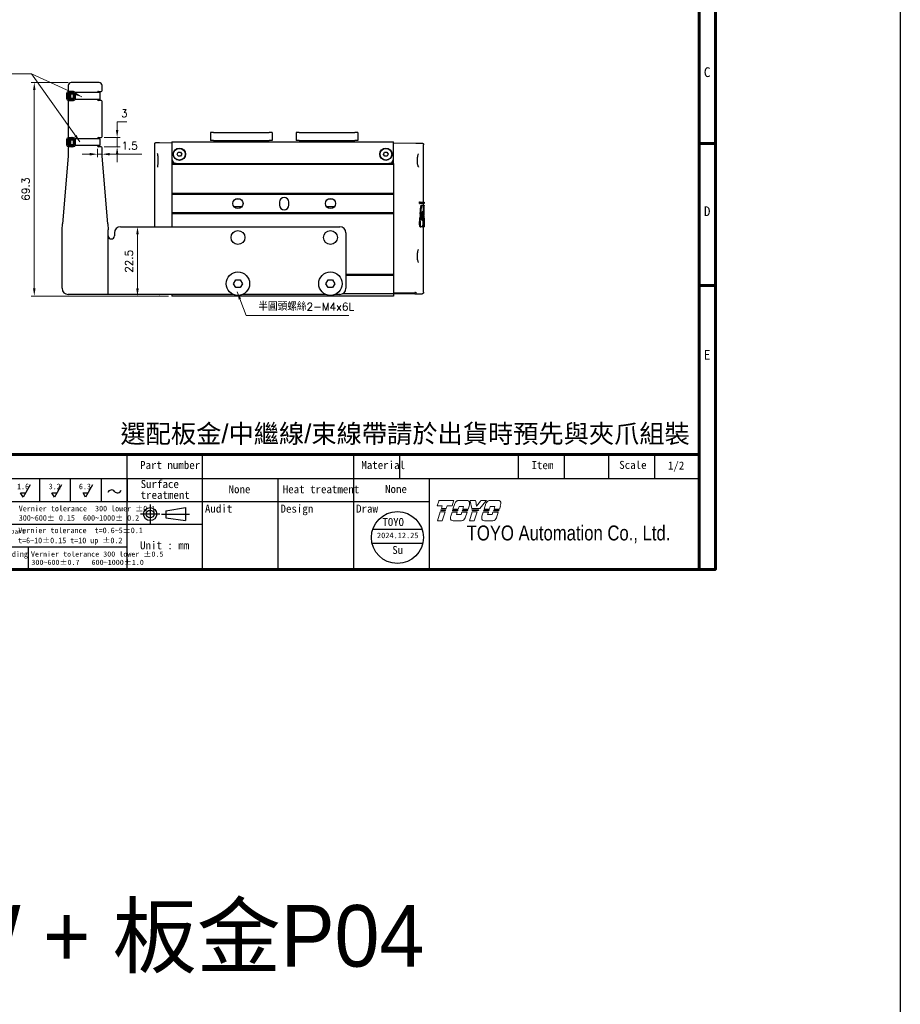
# Model space of a CAD drawing. Header units: inches. Extents: x 0 to 5655, y -2263 to 1330.
# Tile 206 of 231: x 5369 to 5655, y -870 to -550. Entities that reach past the tile are written whole.
import ezdxf
from ezdxf.enums import TextEntityAlignment as Align

# ---------------------------------------------------------------- set-up
doc = ezdxf.new("R2010")
doc.units = ezdxf.units.IN
doc.header["$MEASUREMENT"] = 0
doc.linetypes.add('SLD-實線', pattern=[0])
for name, color, linetype, lineweight in [('AM_0', 7, 'Continuous', 30), ('AM_5', 3, 'Continuous', 15), ('可見 (ISO)', 7, 'Continuous', 25)]:
    doc.layers.add(name, color=color, linetype=linetype, lineweight=lineweight)
doc.layers.add('BORDER', color=7, linetype='Continuous')
doc.layers.add('圖框', color=7, linetype='SLD-實線')
doc.styles.add('SEACAD_arial_ttf', font='arial.ttf', dxfattribs={"height": 0.2})
doc.styles.get("Standard").update_dxf_attribs({"font": 'arial.ttf'})
doc.styles.add('尺寸標註', font='romans.shx', dxfattribs={"bigfont": 'CHINESET.SHX'})
doc.styles.add('標題欄', font='txt')
doc.dimstyles.new('CNS1', dxfattribs={"dimtxt": 2.5, "dimasz": 2.5, "dimexe": 1, "dimexo": 1, "dimgap": 1.5, "dimtad": 1, "dimtoh": 1, "dimdec": 1, "dimdsep": 46, "dimtxsty": '尺寸標註', "dimcen": 0, "dimclrd": 2, "dimclre": 2, "dimclrt": 1, "dimadec": 0, "dimazin": 2, "dimtp": 0.1, "dimtm": 0.1, "dimtfac": 0.71, "dimtdec": 1, "dimtmove": 0, "dimatfit": 0, "dimfxl": 0, "dimlwd": 13, "dimlwe": 13, "dimarcsym": 0})
doc.dimstyles.new('CNS1$0', dxfattribs={"dimtxt": 2.5, "dimasz": 2.5, "dimexe": 1, "dimexo": 1, "dimgap": 1.5, "dimtad": 1, "dimtoh": 1, "dimdec": 1, "dimdsep": 46, "dimtxsty": '尺寸標註', "dimcen": 0, "dimclrd": 2, "dimclre": 2, "dimclrt": 1, "dimadec": 0, "dimazin": 2, "dimtp": 0.1, "dimtm": 0.1, "dimtfac": 0.71, "dimtdec": 1, "dimtmove": 0, "dimatfit": 0, "dimfxl": 0, "dimlwd": 13, "dimlwe": 13, "dimarcsym": 0})

# ---------------------------------------------------------------- blocks, each defined once
blk = doc.blocks.new('A4-英文圖框-橫式')
at = {"layer": 'BORDER', "color": 123, "linetype": 'Continuous', "lineweight": 60, "ltscale": 25.4}
for p, q in [((2549.79, 183.5), (2549.79, -95.06)), ((2549.79, 43.16), (2555.09, 43.16)), ((2549.79, -2.91), (2555.09, -2.91)), ((2151.7, -57.78), (2549.79, -57.78))]:
    blk.add_line(p, q, dxfattribs=at)
at = {"layer": 'BORDER', "color": 60, "linetype": 'Continuous', "ltscale": 25.4}
for p, q in [((2364.21, -57.78), (2364.21, -95.06)), ((2388.73, -65.63), (2388.73, -57.78)), ((2437.78, -65.63), (2437.78, -57.78)), ((2452.78, -65.63), (2452.78, -57.78)), ((2491.17, -65.63), (2491.17, -57.78)), ((2506.17, -65.63), (2506.17, -57.78)), ((2520.48, -65.63), (2520.48, -57.78)), ((2535.48, -65.63), (2535.48, -57.78)), ((2151.7, -65.63), (2549.79, -65.63)), ((2335.82, -65.63), (2335.82, -72.99)), ((2345.82, -65.63), (2345.82, -72.99)), ((2355.82, -65.63), (2355.82, -72.99)), ((2364.21, -65.63), (2364.21, -95.06)), ((2364.22, -65.63), (2364.22, -72.99)), ((2364.22, -65.63), (2364.22, -72.99)), ((2388.73, -95.06), (2388.73, -65.63)), ((2413.26, -95.06), (2413.26, -65.63)), ((2437.78, -95.06), (2437.78, -65.63)), ((2462.31, -95.06), (2462.31, -65.63)), ((2151.7, -72.99), (2364.21, -72.99)), ((2364.21, -72.99), (2462.31, -72.99)), ((2151.7, -80.35), (2364.21, -80.35)), ((2364.21, -80.35), (2388.73, -80.35)), ((2151.7, -87.7), (2364.21, -87.7)), ((2332.11, -87.7), (2332.11, -95.06)), ((2364.21, -95.06), (2549.79, -95.06))]:
    blk.add_line(p, q, dxfattribs=at)
at = {"layer": 'BORDER', "color": 2, "linetype": 'Continuous', "ltscale": 25.4}
for p, q in [((2330.53, -71.65), (2329.7, -70.22)), ((2329.7, -70.22), (2331.35, -70.22)), ((2332.82, -67.68), (2330.53, -71.65)), ((2340.66, -71.65), (2339.84, -70.22)), ((2339.84, -70.22), (2341.48, -70.22)), ((2342.95, -67.68), (2340.66, -71.65)), ((2350.78, -71.65), (2349.96, -70.22)), ((2349.96, -70.22), (2351.61, -70.22)), ((2353.07, -67.68), (2350.78, -71.65))]:
    blk.add_line(p, q, dxfattribs=at)
at = {"layer": 'BORDER', "color": 4, "linetype": 'Continuous', "ltscale": 25.4}
for p, q in [((2371.71, -74.01), (2371.71, -80.23)), ((2374.82, -77.12), (2368.6, -77.12)), ((2375.39, -77.12), (2384.51, -77.12))]:
    blk.add_line(p, q, dxfattribs=at)
at = {"layer": 'BORDER', "color": 7, "linetype": 'Continuous', "ltscale": 25.4}
for p, q in [((2376.83, -76.06), (2383.16, -74.99)), ((2376.83, -76.06), (2376.83, -78.37)), ((2383.16, -74.99), (2383.16, -79.24)), ((2376.83, -78.37), (2383.16, -79.24))]:
    blk.add_line(p, q, dxfattribs=at)
at = {"layer": 'BORDER', "color": 123, "linetype": 'Continuous', "lineweight": 60, "ltscale": 25.4}
blk.add_lwpolyline([(2151.7, 188.79), (2555.09, 188.79), (2555.09, -95.06), (2151.7, -95.06)], close=True, dxfattribs=at)
at = {"layer": 'BORDER', "color": 7, "linetype": 'Continuous', "ltscale": 25.4}
for radius in [2.13, 1.26]:
    blk.add_circle((2371.71, -77.12), radius, dxfattribs=at)
at = {"layer": 'BORDER', "color": 2, "linetype": 'Continuous', "ltscale": 25.4}
for centre, start, end in [((2359.2, -70.55), 39.8056, 162.5792), ((2361.14, -68.94), 219.8056, 342.5792)]:
    blk.add_arc(centre, 1.26, start, end, dxfattribs=at)
at = {"layer": '可見 (ISO)', "lineweight": 5}
for p, q in [((2464.86, -74.45), (2465.34, -72.94)), ((2465.42, -72.7), (2465.34, -72.94)), ((2465.42, -72.7), (2470.26, -72.7)), ((2470.18, -72.94), (2469.69, -74.45)), ((2470.18, -72.94), (2470.26, -72.7)), ((2471.8, -72.7), (2474.55, -72.7)), ((2475.55, -72.7), (2475.59, -72.94)), ((2475.55, -72.7), (2477.31, -72.7)), ((2476.04, -75.35), (2475.59, -72.94)), ((2477.34, -72.94), (2477.31, -72.7)), ((2477.34, -72.94), (2477.59, -74.57)), ((2477.59, -74.57), (2478.86, -72.94)), ((2480.66, -72.94), (2478.67, -75.35)), ((2479.05, -72.7), (2478.86, -72.94)), ((2479.05, -72.7), (2480.86, -72.7)), ((2480.66, -72.94), (2480.86, -72.7)), ((2481.92, -72.7), (2484.68, -72.7)), ((2466.49, -74.45), (2464.86, -74.45)), ((2464.9, -79.28), (2465.84, -76.38)), ((2465.84, -76.38), (2467.4, -76.38)), ((2465.99, -75.96), (2466.06, -75.75)), ((2467.55, -75.96), (2465.99, -75.96)), ((2466.06, -75.75), (2467.62, -75.75)), ((2466.2, -75.35), (2466.49, -74.45)), ((2467.77, -75.35), (2466.2, -75.35)), ((2467.4, -76.38), (2466.47, -79.28)), ((2467.62, -75.75), (2467.55, -75.96)), ((2468.06, -74.45), (2467.77, -75.35)), ((2469.69, -74.45), (2468.06, -74.45)), ((2469.25, -77.77), (2469.66, -76.5)), ((2469.66, -76.5), (2471.36, -76.5)), ((2469.79, -76.08), (2469.86, -75.88)), ((2471.49, -76.08), (2469.79, -76.08)), ((2469.86, -75.88), (2471.56, -75.88)), ((2469.97, -75.48), (2470.53, -73.73)), ((2471.69, -75.48), (2469.97, -75.48)), ((2471.36, -76.5), (2471.09, -77.31)), ((2471.56, -75.88), (2471.49, -76.08)), ((2471.95, -74.66), (2471.69, -75.48)), ((2473.43, -74.66), (2471.95, -74.66)), ((2472.57, -77.31), (2472.83, -76.5)), ((2472.83, -76.5), (2474.53, -76.5)), ((2472.99, -76.08), (2473.06, -75.88)), ((2474.69, -76.08), (2472.99, -76.08)), ((2473.06, -75.88), (2474.76, -75.88)), ((2473.17, -75.48), (2473.43, -74.66)), ((2474.89, -75.48), (2473.17, -75.48)), ((2474.53, -76.5), (2473.94, -78.35)), ((2474.76, -75.88), (2474.69, -76.08)), ((2475.2, -74.5), (2474.89, -75.48)), ((2475.3, -79.28), (2476.23, -76.38)), ((2478.67, -75.35), (2476.04, -75.35)), ((2476.16, -75.96), (2476.12, -75.75)), ((2476.12, -75.75), (2478.35, -75.75)), ((2478.18, -75.96), (2476.16, -75.96)), ((2476.23, -76.38), (2477.8, -76.38)), ((2477.8, -76.38), (2476.87, -79.28)), ((2478.35, -75.75), (2478.18, -75.96)), ((2479.37, -77.77), (2479.78, -76.5)), ((2479.78, -76.5), (2481.48, -76.5)), ((2479.92, -76.08), (2479.98, -75.88)), ((2481.61, -76.08), (2479.92, -76.08)), ((2479.98, -75.88), (2481.68, -75.88)), ((2480.09, -75.48), (2480.65, -73.73)), ((2481.81, -75.48), (2480.09, -75.48)), ((2481.48, -76.5), (2481.22, -77.31)), ((2481.68, -75.88), (2481.61, -76.08)), ((2482.08, -74.66), (2481.81, -75.48)), ((2483.55, -74.66), (2482.08, -74.66)), ((2482.69, -77.31), (2482.95, -76.5)), ((2482.95, -76.5), (2484.65, -76.5)), ((2483.11, -76.08), (2483.18, -75.88)), ((2484.81, -76.08), (2483.11, -76.08)), ((2483.18, -75.88), (2484.88, -75.88)), ((2483.29, -75.48), (2483.55, -74.66)), ((2485.01, -75.48), (2483.29, -75.48)), ((2484.65, -76.5), (2484.06, -78.35)), ((2484.88, -75.88), (2484.81, -76.08)), ((2485.33, -74.5), (2485.01, -75.48)), ((2466.47, -79.28), (2464.9, -79.28)), ((2472.78, -79.33), (2470.03, -79.33)), ((2471.09, -77.31), (2472.57, -77.31)), ((2476.87, -79.28), (2475.3, -79.28)), ((2482.91, -79.33), (2480.15, -79.33)), ((2481.22, -77.31), (2482.69, -77.31))]:
    blk.add_line(p, q, dxfattribs=at)
for centre, radius, start, end in [((2471.99, -74.24), 1.55, 123.3001, 160.8894), ((2474.52, -73.55), 0.85, 349.7215, 45.5037), ((2482.12, -74.24), 1.55, 123.3001, 160.8894), ((2484.64, -73.55), 0.85, 349.7215, 45.5037), ((2469.75, -73.08), 5.64, 345.4024, 353.6243), ((2479.87, -73.08), 5.64, 345.4024, 353.6243), ((2470.02, -78.48), 0.85, 172.7215, 270.3361), ((2474.81, -78.7), 5.64, 170.4732, 176.6243), ((2472.48, -77.8), 1.55, 281.1769, 339.4117), ((2484.93, -78.7), 5.64, 170.4732, 176.6243), ((2480.15, -78.48), 0.85, 172.7215, 270.3361), ((2482.61, -77.8), 1.55, 281.1769, 339.4117)]:
    blk.add_arc(centre, radius, start, end, dxfattribs=at)
for points, knots in [([(2471.14, -72.94), (2471.22, -72.89), (2471.31, -72.84), (2471.53, -72.75), (2471.66, -72.72), (2471.8, -72.7)], [0.7632588, 0.7632588, 0.7632588, 0.7632588, 0.8183582, 0.8183582, 0.8969132, 0.8969132, 0.8969132, 0.8969132]), ([(2475.11, -72.94), (2475.04, -72.87), (2474.94, -72.81), (2474.75, -72.73), (2474.65, -72.71), (2474.55, -72.7)], [0.3846511, 0.3846511, 0.3846511, 0.3846511, 0.4469665, 0.4469665, 0.5029651, 0.5029651, 0.5029651, 0.5029651]), ([(2481.26, -72.94), (2481.34, -72.89), (2481.43, -72.84), (2481.65, -72.75), (2481.79, -72.72), (2481.92, -72.7)], [0.7632591, 0.7632591, 0.7632591, 0.7632591, 0.8183584, 0.8183584, 0.8969135, 0.8969135, 0.8969135, 0.8969135]), ([(2485.23, -72.94), (2485.16, -72.87), (2485.06, -72.81), (2484.87, -72.73), (2484.77, -72.71), (2484.68, -72.7)], [0.3846512, 0.3846512, 0.3846512, 0.3846512, 0.4469719, 0.4469719, 0.5029651, 0.5029651, 0.5029651, 0.5029651])]:
    blk.add_open_spline(points, degree=3, knots=knots, dxfattribs=at)
at = {"color": 3, "style": '標題欄'}
for s, p in [('C', (2551.33, 64.66)), ('D', (2551.33, 19.54)), ('E', (2551.33, -27.06))]:
    blk.add_text(s, height=3.18, dxfattribs=at).set_placement(p)
at = {"color": 60, "style": '標題欄'}
for s, p in [('C', (2551.33, 64.66)), ('D', (2551.33, 19.54)), ('E', (2551.33, -27.06))]:
    blk.add_text(s, height=3.18, dxfattribs=at).set_placement(p)
at = {"layer": 'BORDER', "color": 7, "linetype": 'Continuous', "ltscale": 25.4, "style": 'SEACAD_arial_ttf', "width": 0.8}
blk.add_text('TOYO Automation Co., Ltd.', height=4.8353, dxfattribs=at).set_placement((2474.42, -80.83), align=Align.TOP_LEFT)
at = {"layer": '圖框', "style": '標題欄'}
for s, height, p in [('Part number', 2.6053, (2368.46, -59.91)), (' Material', 2.605, (2438.46, -59.91)), ('Item', 2.605, (2495.44, -59.94)), ('Scale', 2.605, (2523.91, -59.86)), ('Surface', 2.605, (2368.64, -66.07)), ('1.6', 1.824, (2328.53, -67.24)), ('3.2', 1.824, (2338.81, -67.24)), ('6.3', 1.824, (2348.61, -67.24)), ('treatment', 2.605, (2368.64, -69.6)), ('Heat treatment', 2.6053, (2414.74, -67.75)), ('Vernier tolerance  300 lower %%P0.1', 1.8237, (2329.1, -74.41)), ('Audit', 2.605, (2389.49, -74.05)), ('Design', 2.605, (2414.01, -74.05)), ('Draw', 2.605, (2438.54, -74.05)), ('300~600%%P 0.15  600~1000%%P 0.2', 1.8237, (2329.1, -77.45)), ('Stamping part', 1.4514, (2316.36, -81.99)), ('Vernier tolerance  t=0.6~5%%P0.1', 1.8237, (2328.96, -81.48)), ('t=6~10%%P0.15 t=10 up %%P0.2', 1.8237, (2328.87, -84.76)), ('Unit : mm', 2.605, (2368.45, -85.94)), ('Welding', 1.824, (2322.95, -89.17)), ('Vernier tolerance 300 lower %%P0.5  ', 1.6654, (2333.05, -89.26)), ('300~600%%P0.7   600~1000%%P1.0', 1.6654, (2333.19, -91.93))]:
    blk.add_text(s, height=height, dxfattribs=at).set_placement(p, align=Align.TOP_LEFT)
blk = doc.blocks.new('*D747')
at = {"layer": 'AM_5', "color": 2, "lineweight": 13}
for p, q in [((5384.92, -570.44), (5372.92, -570.44)), ((5373.92, -572.94), (5373.92, -637.23)), ((5417.49, -639.73), (5372.92, -639.73))]:
    blk.add_line(p, q, dxfattribs=at)
at = {"layer": 'AM_5', "color": 2}
for points in [[(5373.51, -572.94), (5374.34, -572.94), (5373.92, -570.44)], [(5373.51, -637.23), (5374.34, -637.23), (5373.92, -639.73)]]:
    blk.add_solid(points, dxfattribs=at)
at = {"layer": 'Defpoints', "color": 0}
for p in [(5385.92, -570.44), (5373.92, -639.73), (5418.49, -639.73)]:
    blk.add_point(p, dxfattribs=at)
at = {"layer": 'AM_5', "color": 1, "insert": (5371.17, -605.08), "char_height": 2.5, "attachment_point": 5, "rotation": 90, "style": '尺寸標註'}
blk.add_mtext('69.3', dxfattribs=at)
blk = doc.blocks.new('*D748')
at = {"layer": 'AM_5', "color": 2, "lineweight": 13}
for p, q in [((5411.99, -617.23), (5406.4, -617.23)), ((5407.4, -637.23), (5407.4, -619.73)), ((5417.49, -639.73), (5406.4, -639.73))]:
    blk.add_line(p, q, dxfattribs=at)
at = {"layer": 'AM_5', "color": 2}
for points in [[(5406.98, -619.73), (5407.82, -619.73), (5407.4, -617.23)], [(5406.98, -637.23), (5407.82, -637.23), (5407.4, -639.73)]]:
    blk.add_solid(points, dxfattribs=at)
at = {"layer": 'Defpoints', "color": 0}
for p in [(5407.4, -617.23), (5412.99, -617.23), (5418.49, -639.73)]:
    blk.add_point(p, dxfattribs=at)
at = {"layer": 'AM_5', "color": 1, "insert": (5404.65, -628.48), "char_height": 2.5, "attachment_point": 5, "rotation": 90, "style": '尺寸標註'}
blk.add_mtext('22.5', dxfattribs=at)
blk = doc.blocks.new('*D752')
at = {"layer": 'AM_5', "color": 2, "lineweight": 13}
for p, q in [((5391.92, -593.71), (5389.42, -593.71)), ((5394.42, -592.02), (5394.42, -594.71)), ((5394.42, -593.71), (5395.92, -593.71)), ((5395.92, -593.03), (5395.92, -594.71)), ((5398.42, -593.71), (5408.8, -593.71))]:
    blk.add_line(p, q, dxfattribs=at)
at = {"layer": 'AM_5', "color": 2}
for points in [[(5391.92, -593.3), (5391.92, -594.13), (5394.42, -593.71)], [(5398.42, -593.3), (5398.42, -594.13), (5395.92, -593.71)]]:
    blk.add_solid(points, dxfattribs=at)
at = {"layer": 'Defpoints', "color": 0}
for p in [(5394.42, -591.02), (5395.92, -592.03), (5395.92, -593.71)]:
    blk.add_point(p, dxfattribs=at)
at = {"layer": 'AM_5', "color": 1, "insert": (5404.86, -590.96), "char_height": 2.5, "attachment_point": 5, "style": '尺寸標註'}
blk.add_mtext('1.5', dxfattribs=at)
blk = doc.blocks.new('*D753')
at = {"layer": 'AM_5', "color": 2, "lineweight": 13}
for p, q in [((5400.8, -585.82), (5400.8, -583.21)), ((5400.8, -583.21), (5403.96, -583.21)), ((5396.62, -588.32), (5401.8, -588.32)), ((5400.8, -591.32), (5400.8, -588.32)), ((5396.62, -591.32), (5401.8, -591.32)), ((5400.8, -593.82), (5400.8, -596.32))]:
    blk.add_line(p, q, dxfattribs=at)
at = {"layer": 'AM_5', "color": 2}
for points in [[(5400.38, -585.82), (5401.21, -585.82), (5400.8, -588.32)], [(5400.38, -593.82), (5401.21, -593.82), (5400.8, -591.32)]]:
    blk.add_solid(points, dxfattribs=at)
at = {"layer": 'Defpoints', "color": 0}
for p in [(5395.62, -588.32), (5395.62, -591.32), (5400.8, -591.32)]:
    blk.add_point(p, dxfattribs=at)
at = {"layer": 'AM_5', "color": 1, "insert": (5403.13, -580.46), "char_height": 2.5, "attachment_point": 5, "style": '尺寸標註'}
blk.add_mtext('3', dxfattribs=at)

msp = doc.modelspace()

# ---------------------------------------------------------------- hatches: boundary and pattern name
h = msp.add_hatch()
h.set_pattern_fill('ANSI34', color=256, scale=0.01, angle=45)
h.set_pattern_definition([(90, (3760.23763, 338.48271), (-0.1905, 5e-17), []), (90, (3760.26938, 338.51446), (-0.1905, 5e-17), []), (90, (3760.30113, 338.54621), (-0.1905, 5e-17), []), (90, (3760.33288, 338.57796), (-0.1905, 5e-17), [])])
h.paths.add_polyline_path([(5385.706, -574.322), (5385.035, -574.222), (5385.035, -575.434), (5385.706, -575.334)])
h = msp.add_hatch()
h.set_pattern_fill('ANSI34', color=256, scale=0.01, angle=45)
h.set_pattern_definition([(90, (3760.23763, 323.48271), (-0.1905, 5e-17), []), (90, (3760.26938, 323.51446), (-0.1905, 5e-17), []), (90, (3760.30113, 323.54621), (-0.1905, 5e-17), []), (90, (3760.33288, 323.57796), (-0.1905, 5e-17), [])])
h.paths.add_polyline_path([(5385.706, -589.322), (5385.035, -589.222), (5385.035, -590.434), (5385.706, -590.334)])

# ---------------------------------------------------------------- linework, layer by layer
for p, q in [((5384.406, -573.992), (5384.406, -575.663)), ((5384.406, -573.992), (5384.806, -574.092)), ((5386.677, -573.392), (5385.006, -573.392)), ((5385.006, -573.392), (5385.106, -573.792)), ((5385.035, -574.222), (5385.706, -574.322)), ((5385.706, -574.092), (5385.706, -573.992)), ((5385.706, -574.092), (5386.677, -574.092)), ((5386.677, -573.392), (5386.577, -573.792)), ((5387.277, -573.992), (5386.877, -574.092)), ((5387.277, -575.663), (5387.277, -573.992)), ((5395.143, -573.722), (5395.143, -575.926)), ((5384.406, -575.663), (5384.806, -575.563)), ((5385.006, -576.263), (5385.106, -575.863)), ((5385.006, -576.263), (5386.677, -576.263)), ((5385.035, -575.434), (5385.706, -575.334)), ((5385.706, -575.663), (5385.106, -575.663)), ((5385.706, -575.663), (5385.706, -575.563)), ((5385.706, -575.563), (5386.677, -575.563)), ((5386.677, -576.263), (5386.577, -575.863)), ((5387.277, -575.663), (5386.877, -575.563)), ((5395.143, -575.926), (5387.216, -575.926)), ((5384.406, -588.992), (5384.406, -590.663)), ((5384.406, -588.992), (5384.806, -589.092)), ((5384.406, -590.663), (5384.806, -590.563)), ((5386.677, -588.392), (5385.006, -588.392)), ((5385.006, -588.392), (5385.106, -588.792)), ((5385.006, -591.263), (5385.106, -590.863)), ((5385.035, -589.222), (5385.706, -589.322)), ((5385.035, -590.434), (5385.706, -590.334)), ((5385.706, -590.663), (5385.106, -590.663)), ((5385.706, -589.092), (5385.706, -588.992)), ((5385.706, -589.092), (5386.677, -589.092)), ((5385.706, -590.663), (5385.706, -590.563)), ((5385.706, -590.563), (5386.677, -590.563)), ((5386.677, -588.392), (5386.577, -588.792)), ((5386.677, -591.263), (5386.577, -590.863)), ((5387.277, -588.992), (5386.877, -589.092)), ((5387.277, -590.663), (5386.877, -590.563)), ((5395.143, -590.926), (5387.216, -590.926)), ((5387.277, -590.663), (5387.277, -588.992)), ((5395.143, -588.722), (5395.143, -590.926)), ((5385.006, -591.263), (5386.677, -591.263))]:
    msp.add_line(p, q)
at = {"color": 1}
for p, q in [((5483.749, -715.394), (5499.719, -715.394)), ((5483.495, -719.855), (5499.973, -719.855))]:
    msp.add_line(p, q, dxfattribs=at)
at = {"color": 2}
msp.add_lwpolyline([(4653.092, 513.153), (5654.873, 513.153), (5654.873, -1252.268), (4653.092, -1252.268)], close=True, dxfattribs=at)
for points in [[(5384.806, -574.092), (5384.806, -575.563, 0.4142136), (5385.106, -575.863), (5386.577, -575.863, 0.4142136), (5386.877, -575.563), (5386.877, -574.092, 0.4142136), (5386.577, -573.792), (5385.106, -573.792, 0.4142136)], [(5384.806, -589.092), (5384.806, -590.563, 0.4142136), (5385.106, -590.863), (5386.577, -590.863, 0.4142136), (5386.877, -590.563), (5386.877, -589.092, 0.4142136), (5386.577, -588.792), (5385.106, -588.792, 0.4142136)]]:
    msp.add_lwpolyline(points, format="xyb", close=True)
for points in [[(5385.706, -573.992), (5385.106, -573.992, 0.4142136), (5385.006, -574.092), (5385.006, -575.563, 0.4142136), (5385.106, -575.663)], [(5385.706, -588.992), (5385.106, -588.992, 0.4142136), (5385.006, -589.092), (5385.006, -590.563, 0.4142136), (5385.106, -590.663)]]:
    msp.add_lwpolyline(points, format="xyb")
for points in [[(5385.706, -574.022), (5385.706, -575.634), (5385.035, -575.634), (5385.035, -574.022)], [(5385.706, -589.022), (5385.706, -590.634), (5385.035, -590.634), (5385.035, -589.022)]]:
    msp.add_lwpolyline(points, close=True)
for points in [[(5386.677, -575.563), (5386.677, -574.092)], [(5395.143, -573.722), (5387.212, -573.722)], [(5386.677, -590.563), (5386.677, -589.092)], [(5395.143, -588.722), (5387.212, -588.722)]]:
    msp.add_lwpolyline(points)
at = {"color": 1}
msp.add_circle((5491.734, -718.087), 8.427, dxfattribs=at)
for centre, start, end in [((5385.006, -573.992), 90, 180), ((5386.677, -573.992), 0, 90), ((5385.006, -575.663), 180, 270), ((5386.677, -575.663), 270, 0), ((5385.006, -588.992), 90, 180), ((5385.006, -590.663), 180, 270), ((5386.677, -588.992), 0, 90), ((5386.677, -590.663), 270, 0)]:
    msp.add_arc(centre, 0.6, start, end)
at = {"layer": '可見 (ISO)'}
for p, q in [((5384.923, -571.443), (5384.923, -573.024)), ((5394.923, -570.443), (5385.923, -570.443)), ((5395.923, -573.024), (5395.923, -571.443)), ((5385.223, -573.324), (5386.123, -573.324)), ((5394.423, -573.722), (5394.423, -573.624)), ((5394.723, -573.324), (5395.623, -573.324)), ((5384.923, -576.624), (5384.923, -588.024)), ((5386.123, -576.324), (5385.223, -576.324)), ((5394.423, -576.024), (5394.423, -575.926)), ((5395.623, -576.324), (5394.723, -576.324)), ((5395.923, -588.024), (5395.923, -576.624)), ((5431.091, -586.727), (5431.091, -589.227)), ((5432.091, -586.727), (5431.091, -586.727)), ((5432.091, -586.727), (5450.091, -586.727)), ((5451.091, -586.727), (5450.091, -586.727)), ((5451.091, -586.727), (5451.091, -589.227)), ((5458.896, -586.727), (5458.896, -589.227)), ((5459.896, -586.727), (5458.896, -586.727)), ((5459.896, -586.727), (5477.896, -586.727)), ((5478.896, -586.727), (5477.896, -586.727)), ((5478.896, -586.727), (5478.896, -589.227)), ((5385.223, -588.324), (5386.123, -588.324)), ((5394.423, -588.722), (5394.423, -588.624)), ((5394.423, -591.024), (5394.423, -590.926)), ((5394.723, -588.324), (5395.623, -588.324)), ((5412.993, -617.227), (5412.993, -590.39)), ((5413.502, -589.89), (5414.55, -589.908)), ((5414.55, -589.908), (5418.493, -589.977)), ((5418.493, -589.727), (5490.493, -589.727)), ((5418.493, -589.727), (5418.493, -591.227)), ((5432.091, -589.227), (5431.091, -589.227)), ((5432.091, -589.227), (5450.091, -589.227)), ((5436.591, -589.727), (5436.591, -589.227)), ((5445.591, -589.727), (5445.591, -589.227)), ((5451.091, -589.227), (5450.091, -589.227)), ((5459.896, -589.227), (5458.896, -589.227)), ((5459.896, -589.227), (5477.896, -589.227)), ((5464.396, -589.727), (5464.396, -589.227)), ((5473.396, -589.727), (5473.396, -589.227)), ((5478.896, -589.227), (5477.896, -589.227)), ((5490.493, -591.227), (5490.493, -589.727)), ((5490.493, -589.977), (5497.668, -590.102)), ((5497.668, -590.102), (5499.752, -590.138)), ((5500.243, -609.236), (5500.243, -590.638)), ((5384.923, -591.624), (5384.923, -592.446)), ((5384.923, -592.446), (5384.923, -593.385)), ((5384.923, -593.385), (5384.923, -594.324)), ((5386.123, -591.324), (5385.223, -591.324)), ((5395.623, -591.324), (5394.723, -591.324)), ((5395.923, -592.446), (5395.923, -591.624)), ((5395.923, -593.385), (5395.923, -592.446)), ((5395.923, -594.324), (5395.923, -593.385)), ((5418.493, -591.227), (5418.493, -595.227)), ((5420.243, -593.72), (5420.624, -593.073)), ((5420.612, -594.373), (5420.243, -593.72)), ((5420.624, -593.073), (5421.375, -593.08)), ((5421.744, -593.734), (5421.363, -594.38)), ((5421.375, -593.08), (5421.744, -593.734)), ((5487.245, -593.785), (5487.569, -593.108)), ((5487.67, -594.404), (5487.245, -593.785)), ((5487.569, -593.108), (5488.317, -593.05)), ((5488.317, -593.05), (5488.742, -593.669)), ((5488.742, -593.669), (5488.418, -594.346)), ((5490.493, -595.227), (5490.493, -591.227)), ((5384.923, -594.324), (5383.081, -616.346)), ((5397.766, -616.346), (5395.923, -594.324)), ((5418.493, -595.227), (5418.493, -596.777)), ((5418.875, -596.227), (5418.493, -596.227)), ((5419.993, -596.727), (5418.493, -596.727)), ((5418.493, -596.777), (5418.493, -597.027)), ((5418.493, -597.027), (5418.493, -606.477)), ((5490.493, -597.027), (5418.493, -597.027)), ((5419.993, -596.727), (5488.993, -596.727)), ((5421.363, -594.38), (5420.612, -594.373)), ((5488.418, -594.346), (5487.67, -594.404)), ((5490.493, -596.727), (5488.993, -596.727)), ((5490.112, -596.227), (5490.493, -596.227)), ((5490.493, -596.777), (5490.493, -595.227)), ((5490.493, -596.777), (5490.493, -597.027)), ((5490.493, -597.027), (5490.493, -606.477)), ((5418.493, -606.477), (5418.493, -606.777)), ((5490.493, -606.477), (5418.493, -606.477)), ((5418.493, -606.777), (5418.493, -612.777)), ((5490.493, -606.777), (5418.493, -606.777)), ((5490.493, -606.477), (5490.493, -606.777)), ((5490.493, -606.777), (5490.493, -612.777)), ((5453.493, -609.227), (5453.493, -610.227)), ((5456.493, -610.227), (5456.493, -609.227)), ((5498.906, -609.213), (5499.113, -609.216)), ((5498.906, -609.744), (5498.906, -609.213)), ((5498.906, -609.744), (5499.113, -609.741)), ((5499.113, -609.216), (5499.113, -609.741)), ((5499.113, -609.216), (5500.443, -609.239)), ((5500.443, -609.717), (5499.113, -609.741)), ((5500.243, -610.308), (5500.243, -609.721)), ((5500.443, -609.239), (5500.443, -609.717)), ((5418.493, -612.777), (5418.493, -613.077)), ((5490.493, -612.777), (5418.493, -612.777)), ((5418.493, -613.077), (5418.493, -617.227)), ((5490.493, -613.077), (5418.493, -613.077)), ((5490.493, -612.777), (5490.493, -613.077)), ((5490.493, -613.077), (5490.493, -632.73)), ((5499.107, -613.316), (5499.313, -613.312)), ((5499.25, -611.301), (5499.455, -611.302)), ((5499.702, -613.305), (5499.313, -613.312)), ((5499.498, -610.244), (5499.701, -610.247)), ((5499.701, -610.247), (5500.129, -610.255)), ((5499.731, -613.305), (5499.934, -613.301)), ((5499.974, -612.46), (5499.751, -612.464)), ((5500.13, -610.255), (5499.928, -610.251)), ((5500.178, -613.297), (5499.934, -613.301)), ((5500.2, -610.307), (5500.4, -610.311)), ((5500.243, -610.257), (5500.388, -610.259)), ((5500.4, -610.311), (5500.443, -610.311)), ((5500.427, -613.293), (5500.442, -613.292)), ((5382.923, -618.224), (5383.081, -616.346)), ((5397.766, -616.346), (5397.923, -618.224)), ((5498.912, -616.129), (5499.119, -616.13)), ((5498.95, -615.295), (5499.157, -615.296)), ((5499.033, -614.224), (5499.239, -614.227)), ((5499.053, -613.966), (5499.259, -613.962)), ((5499.081, -613.597), (5499.286, -613.6)), ((5499.239, -614.227), (5499.647, -614.234)), ((5499.659, -613.955), (5499.259, -613.962)), ((5499.286, -613.6), (5499.68, -613.607)), ((5499.595, -615.082), (5499.843, -615.086)), ((5499.684, -614.235), (5499.887, -614.239)), ((5499.698, -613.955), (5499.902, -613.951)), ((5499.716, -613.608), (5499.919, -613.611)), ((5499.887, -614.239), (5500.146, -614.243)), ((5500.154, -613.947), (5499.902, -613.951)), ((5499.919, -613.611), (5500.166, -613.616)), ((5500.1, -614.079), (5500.301, -614.076)), ((5500.141, -614.374), (5500.282, -614.377)), ((5500.144, -613.429), (5500.345, -613.425)), ((5500.162, -613.747), (5500.322, -613.75)), ((5500.243, -613.748), (5500.243, -613.427)), ((5500.243, -613.617), (5500.443, -613.621)), ((5500.243, -614.376), (5500.243, -614.077)), ((5500.243, -614.245), (5500.443, -614.248)), ((5500.282, -614.377), (5500.431, -614.38)), ((5500.43, -614.073), (5500.301, -614.076)), ((5500.322, -613.75), (5500.428, -613.752)), ((5500.426, -613.424), (5500.345, -613.425)), ((5500.429, -613.942), (5500.443, -613.942)), ((5500.435, -615.302), (5500.443, -615.302)), ((5500.438, -616.133), (5500.441, -616.133)), ((5500.443, -614.397), (5500.443, -617.102)), ((5382.923, -637.227), (5382.923, -618.224)), ((5397.923, -639.227), (5397.923, -618.224)), ((5399.923, -619.227), (5399.923, -620.224)), ((5401.923, -617.227), (5472.993, -617.227)), ((5474.993, -619.227), (5474.993, -637.227)), ((5499.125, -617.253), (5499.33, -617.249)), ((5499.877, -617.24), (5499.33, -617.249)), ((5499.877, -617.24), (5500.02, -617.237)), ((5500.251, -617.233), (5500.02, -617.237)), ((5500.243, -638.515), (5500.243, -617.234)), ((5500.251, -617.233), (5500.377, -617.231)), ((5500.44, -617.23), (5500.377, -617.231)), ((5500.44, -617.23), (5500.441, -617.23)), ((5397.923, -639.227), (5397.923, -620.224)), ((5438.55, -635.727), (5439.272, -634.477)), ((5439.272, -634.477), (5440.715, -634.477)), ((5440.715, -634.477), (5441.437, -635.727)), ((5468.55, -635.727), (5469.272, -634.477)), ((5469.272, -634.477), (5470.715, -634.477)), ((5470.715, -634.477), (5471.437, -635.727)), ((5490.493, -632.73), (5474.993, -632.73)), ((5490.493, -633.03), (5474.993, -633.03)), ((5490.493, -632.73), (5490.493, -633.03)), ((5490.493, -633.03), (5490.493, -639.03)), ((5439.272, -636.977), (5438.55, -635.727)), ((5440.715, -636.977), (5439.272, -636.977)), ((5441.437, -635.727), (5440.715, -636.977)), ((5469.272, -636.977), (5468.55, -635.727)), ((5470.715, -636.977), (5469.272, -636.977)), ((5471.437, -635.727), (5470.715, -636.977)), ((5490.493, -638.677), (5497.424, -638.556)), ((5397.923, -639.227), (5384.923, -639.227)), ((5438.514, -639.227), (5397.923, -639.227)), ((5415.629, -639.227), (5414.668, -639.244)), ((5418.493, -639.227), (5418.493, -639.727)), ((5490.493, -639.727), (5418.493, -639.727)), ((5468.514, -639.227), (5441.473, -639.227)), ((5472.993, -639.227), (5471.473, -639.227)), ((5490.493, -639.03), (5473.859, -639.03)), ((5490.493, -639.03), (5490.493, -639.727)), ((5497.424, -639.056), (5490.493, -639.177)), ((5497.424, -639.056), (5499.752, -639.015))]:
    msp.add_line(p, q, dxfattribs=at)
for centre, radius in [((5420.993, -593.727), 2), ((5420.993, -593.727), 1.9), ((5487.993, -593.727), 2), ((5487.993, -593.727), 1.9), ((5439.993, -609.727), 1.65), ((5469.993, -609.727), 1.65), ((5439.993, -620.727), 2.25), ((5469.993, -620.727), 2.25), ((5439.993, -635.727), 3.8), ((5469.993, -635.727), 3.8)]:
    msp.add_circle(centre, radius, dxfattribs=at)
for centre, radius, start, end in [((5385.923, -571.443), 1, 90, 180), ((5394.923, -571.443), 1, 0, 90), ((5385.223, -573.024), 0.3, 180, 270), ((5386.123, -573.624), 0.3, 50.4478, 90), ((5394.723, -573.624), 0.3, 90, 180), ((5395.623, -573.024), 0.3, 270, 0), ((5385.223, -576.624), 0.3, 90, 180), ((5386.123, -576.024), 0.3, 270, 307.02651), ((5394.723, -576.024), 0.3, 180, 270), ((5395.623, -576.624), 0.3, 0, 90), ((5385.223, -588.024), 0.3, 180, 270), ((5386.123, -588.624), 0.3, 50.4478, 90), ((5394.723, -588.624), 0.3, 90, 180), ((5395.623, -588.024), 0.3, 270, 0), ((5385.223, -591.624), 0.3, 90, 180), ((5386.123, -591.024), 0.3, 270, 307.02651), ((5394.723, -591.024), 0.3, 180, 270), ((5395.623, -591.624), 0.3, 0, 90), ((5419.993, -595.227), 1.5, 180, 270), ((5488.993, -595.227), 1.5, 270, 0), ((5454.993, -609.227), 1.5, 0, 180), ((5454.993, -610.227), 1.5, 180, 0), ((5401.923, -619.227), 2, 90, 180), ((5472.993, -619.227), 2, 0, 90), ((5398.923, -620.224), 1, 180, 0), ((5384.923, -637.227), 2, 180, 270), ((5472.993, -637.227), 2, 270, 0)]:
    msp.add_arc(centre, radius, start, end, dxfattribs=at)
for centre, major_axis, ratio, start_param, end_param in [((5047.676, -580.891), (451.866, -25.754), 0.9518055, 6.2676684, 6.272357), ((5045.591, -580.877), (454.148, -25.885), 0.9518055, 6.2680231, 6.2726769), ((5034.535, -591.044), (465.224, 26.301), 0.9509983, 6.1735593, 6.1754598), ((5037.735, -590.275), (461.833, -26.11), 0.9509983, 0.0070102, 0.0089245), ((5035.756, -590.269), (464.009, -26.233), 0.9509983, 0.0072522, 0.0091576), ((5015.933, -601.518), (483.599, -27.563), 0.9518055, 0.033977, 0.0342621), ((5015.189, -600.633), (484.54, 27.617), 0.9518055, 6.1959616, 6.198897), ((5015.933, -601.518), (483.599, -27.563), 0.9518055, 0.0403762, 0.0407489), ((5013.985, -601.518), (485.744, -27.685), 0.9518055, 0.0340978, 0.0408246), ((5010.461, -612.102), (489.264, 27.886), 0.9518055, 6.2205422, 6.2272143), ((5010.457, -611.866), (489.267, -27.886), 0.9518055, 0.0567532, 0.0595571), ((5053.216, -581.204), (446.321, -25.438), 0.9518055, 6.2628038, 6.2653291), ((5454.494, -579.501), (0.938, -140.961), 0.324485, 1.3216306, 1.3243308), ((5051.116, -581.187), (448.618, -25.569), 0.9518055, 6.2631728, 6.2656789), ((5454.486, -579.494), (0.945, -141.591), 0.324513, 1.3227256, 1.3253607), ((5029.63, -590.963), (470.105, 26.794), 0.9518055, 6.169543, 6.1714361), ((5032.99, -590.202), (466.556, -26.592), 0.9518055, 0.0038534, 0.0057615), ((5454.496, -590.465), (-0.943, -141.573), 0.3244774, 1.40626, 1.4087532), ((5454.488, -589.705), (0.939, -140.97), 0.3245044, 1.395756, 1.398253), ((5030.974, -590.196), (468.768, -26.718), 0.9518055, 0.0040965, 0.0059956), ((5454.488, -589.705), (0.943, -141.587), 0.3245057, 1.3965407, 1.3989757), ((5454.493, -608.464), (3.277, -55.497), 0.8258607, 1.363513, 1.4154564), ((5017.353, -600.76), (482.379, 27.494), 0.9518055, 6.1899596, 6.1940571), ((5454.493, -608.43), (3.196, -55.505), 0.8222363, 1.4216371, 1.4240157), ((5454.5, -600.673), (-0.943, -141.568), 0.3244643, 1.4790556, 1.4814039), ((5379.662, -613.168), (120.751, 3.422), 0.7876167, 6.2044937, 6.2240286), ((5454.493, -608.43), (3.21, -55.748), 0.8222368, 1.4221447, 1.4280097), ((3492.776, -638.588), (1994.635, 231.057), 0.9884314, 6.1772818, 6.1782167), ((5454.494, -615.534), (-0.855, 223.216), 0.2058141, 4.718145, 4.7195859), ((4139.393, -615.71), (1355.157, -128.728), 0.9828225, 0.0952167, 0.097347), ((5454.496, -611.799), (0.942, -141.574), 0.3244783, 1.5534981, 1.5557667), ((5010.74, -611.779), (488.984, -27.87), 0.9518055, 0.052253, 0.0545136), ((5497.415, -639.056), (-0.355, -0.365), 0.9656926, 3.0368334, 3.9139005)]:
    msp.add_ellipse(centre, major_axis=major_axis, ratio=ratio, start_param=start_param, end_param=end_param, dxfattribs=at)
for points, knots in [([(5412.993, -590.39), (5412.993, -590.336), (5413.002, -590.281), (5413.031, -590.195), (5413.047, -590.161), (5413.095, -590.083), (5413.132, -590.04), (5413.199, -589.984), (5413.227, -589.965), (5413.305, -589.923), (5413.358, -589.905), (5413.442, -589.891), (5413.472, -589.889), (5413.502, -589.89)], [0, 0, 0, 0, 0.016137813, 0.016137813, 0.027269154, 0.027269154, 0.043677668, 0.043677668, 0.053667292, 0.053667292, 0.070102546, 0.070102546, 0.079140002, 0.079140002, 0.079140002, 0.079140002]), ([(5499.752, -590.138), (5499.771, -590.139), (5499.79, -590.14), (5499.827, -590.145), (5499.846, -590.148), (5499.904, -590.163), (5499.944, -590.178), (5500.018, -590.218), (5500.053, -590.243), (5500.114, -590.3), (5500.142, -590.333), (5500.187, -590.404), (5500.205, -590.442), (5500.235, -590.532), (5500.243, -590.586), (5500.243, -590.638)], [0, 0, 0, 0, 0.005665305, 0.005665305, 0.011258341, 0.011258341, 0.023854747, 0.023854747, 0.036451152, 0.036451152, 0.049047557, 0.049047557, 0.061643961, 0.061643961, 0.077460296, 0.077460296, 0.077460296, 0.077460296]), ([(5413.882, -597.973), (5413.882, -597.973), (5413.885, -597.97), (5413.895, -597.951), (5413.907, -597.925), (5413.939, -597.835), (5413.96, -597.757), (5414.006, -597.542), (5414.031, -597.39), (5414.076, -597.031), (5414.096, -596.815), (5414.124, -596.354), (5414.132, -596.102), (5414.135, -595.79), (5414.135, -595.728), (5414.134, -595.478), (5414.13, -595.29), (5414.112, -594.866), (5414.095, -594.631), (5414.052, -594.214), (5414.026, -594.027), (5413.969, -593.728), (5413.938, -593.61), (5413.9, -593.511), (5413.889, -593.491), (5413.883, -593.482), (5413.882, -593.481), (5413.882, -593.481)], [0.04344267, 0.04344267, 0.04344267, 0.04344267, 0.05792623, 0.05792623, 0.09186812, 0.09186812, 0.14379979, 0.14379979, 0.21096726, 0.21096726, 0.28478051, 0.28478051, 0.3599677, 0.3599677, 0.37860414, 0.37860414, 0.43487226, 0.43487226, 0.51064015, 0.51064015, 0.58602018, 0.58602018, 0.66059659, 0.66059659, 0.69361445, 0.69361445, 0.70175975, 0.70175975, 0.70175975, 0.70175975]), ([(5498.58, -593.581), (5498.58, -593.581), (5498.576, -593.582), (5498.547, -593.602), (5498.496, -593.657), (5498.404, -593.827), (5498.36, -593.93), (5498.272, -594.198), (5498.227, -594.374), (5498.155, -594.769), (5498.127, -594.994), (5498.102, -595.338), (5498.096, -595.453), (5498.093, -595.597), (5498.093, -595.626), (5498.092, -595.698), (5498.092, -595.742), (5498.093, -595.915), (5498.098, -596.046), (5498.121, -596.4), (5498.146, -596.622), (5498.215, -597.023), (5498.259, -597.207), (5498.355, -597.516), (5498.41, -597.644), (5498.511, -597.816), (5498.56, -597.862), (5498.578, -597.872), (5498.579, -597.873), (5498.579, -597.873)], [0.02058745, 0.02058745, 0.02058745, 0.02058745, 0.04261405, 0.04261405, 0.1117834, 0.1117834, 0.16974833, 0.16974833, 0.23898281, 0.23898281, 0.31045124, 0.31045124, 0.34520826, 0.34520826, 0.35385918, 0.35385918, 0.36683885, 0.36683885, 0.40592037, 0.40592037, 0.47572147, 0.47572147, 0.54586335, 0.54586335, 0.61722936, 0.61722936, 0.6863431, 0.6863431, 0.70106315, 0.70106315, 0.70106315, 0.70106315]), ([(5499.25, -611.301), (5499.252, -611.283), (5499.253, -611.266), (5499.273, -611.042), (5499.299, -610.855), (5499.36, -610.556), (5499.398, -610.427), (5499.457, -610.297), (5499.478, -610.265), (5499.498, -610.244)], [0.05800558, 0.05800558, 0.05800558, 0.05800558, 0.06332183, 0.06332183, 0.12664365, 0.12664365, 0.19106866, 0.19106866, 0.22382893, 0.22382893, 0.22382893, 0.22382893]), ([(5499.701, -610.247), (5499.681, -610.269), (5499.661, -610.301), (5499.602, -610.43), (5499.564, -610.559), (5499.504, -610.857), (5499.478, -611.044), (5499.458, -611.267), (5499.457, -611.285), (5499.455, -611.302)], [-0.7314097, -0.7314097, -0.7314097, -0.7314097, -0.69875863, -0.69875863, -0.63448123, -0.63448123, -0.57129406, -0.57129406, -0.56599594, -0.56599594, -0.56599594, -0.56599594]), ([(5500.229, -611.31), (5500.23, -611.271), (5500.23, -611.232), (5500.23, -611.193), (5500.23, -611.076), (5500.228, -610.95), (5500.219, -610.72), (5500.211, -610.614), (5500.194, -610.447), (5500.183, -610.375), (5500.158, -610.279), (5500.144, -610.255), (5500.13, -610.255), (5500.129, -610.255), (5500.129, -610.255)], [-0.0114878, -0.0114878, -0.0114878, -0.0114878, 0, 0, 0, 0.03528496, 0.03528496, 0.07056992, 0.07056992, 0.10613165, 0.10613165, 0.14169339, 0.14169339, 0.14222977, 0.14222977, 0.14222977, 0.14222977]), ([(5499.125, -617.253), (5499.101, -617.248), (5499.075, -617.225), (5499.023, -617.133), (5498.997, -617.058), (5498.956, -616.888), (5498.938, -616.781), (5498.915, -616.546), (5498.909, -616.418), (5498.909, -616.298), (5498.909, -616.242), (5498.91, -616.186), (5498.912, -616.129)], [0.44147773, 0.44147773, 0.44147773, 0.44147773, 0.47423364, 0.47423364, 0.5113279, 0.5113279, 0.54744876, 0.54744876, 0.58356962, 0.58356962, 0.58356962, 0.60011318, 0.60011318, 0.60011318, 0.60011318]), ([(5499.119, -616.13), (5499.117, -616.186), (5499.115, -616.243), (5499.115, -616.418), (5499.121, -616.547), (5499.145, -616.782), (5499.163, -616.889), (5499.204, -617.058), (5499.229, -617.131), (5499.281, -617.222), (5499.306, -617.245), (5499.33, -617.249)], [-0.30715367, -0.30715367, -0.30715367, -0.30715367, -0.2906613, -0.2906613, -0.25441883, -0.25441883, -0.21817636, -0.21817636, -0.18148737, -0.18148737, -0.14912717, -0.14912717, -0.14912717, -0.14912717]), ([(5499.877, -617.24), (5499.9, -617.221), (5499.923, -617.183), (5499.974, -617.038), (5500.001, -616.909), (5500.041, -616.611), (5500.058, -616.424), (5500.07, -616.189), (5500.072, -616.158), (5500.073, -616.127)], [-0.23236406, -0.23236406, -0.23236406, -0.23236406, -0.18913603, -0.18913603, -0.12550456, -0.12550456, -0.06275228, -0.06275228, -0.05347203, -0.05347203, -0.05347203, -0.05347203]), ([(5500.441, -616.133), (5500.441, -616.188), (5500.441, -616.244), (5500.441, -616.415), (5500.441, -616.54), (5500.442, -616.77), (5500.443, -616.875), (5500.443, -617.04), (5500.444, -617.112), (5500.443, -617.202), (5500.442, -617.225), (5500.441, -617.23)], [-0.29746542, -0.29746542, -0.29746542, -0.29746542, -0.28131735, -0.28131735, -0.24615925, -0.24615925, -0.21100115, -0.21100115, -0.17584149, -0.17584149, -0.14486418, -0.14486418, -0.14486418, -0.14486418]), ([(5498.58, -624.581), (5498.58, -624.581), (5498.576, -624.582), (5498.547, -624.602), (5498.496, -624.657), (5498.404, -624.827), (5498.36, -624.93), (5498.272, -625.198), (5498.227, -625.374), (5498.155, -625.769), (5498.127, -625.994), (5498.102, -626.338), (5498.096, -626.453), (5498.093, -626.597), (5498.093, -626.626), (5498.092, -626.698), (5498.092, -626.742), (5498.093, -626.915), (5498.098, -627.046), (5498.121, -627.4), (5498.146, -627.622), (5498.215, -628.023), (5498.259, -628.207), (5498.355, -628.516), (5498.41, -628.644), (5498.511, -628.816), (5498.56, -628.862), (5498.578, -628.872), (5498.579, -628.873), (5498.579, -628.873)], [0.02058745, 0.02058745, 0.02058745, 0.02058745, 0.04261405, 0.04261405, 0.1117834, 0.1117834, 0.16974833, 0.16974833, 0.23898281, 0.23898281, 0.31045124, 0.31045124, 0.34520826, 0.34520826, 0.35385918, 0.35385918, 0.36683885, 0.36683885, 0.40592037, 0.40592037, 0.47572147, 0.47572147, 0.54586335, 0.54586335, 0.61722936, 0.61722936, 0.6863431, 0.6863431, 0.70106315, 0.70106315, 0.70106315, 0.70106315]), ([(5497.424, -639.056), (5497.455, -639.055), (5497.485, -639.052), (5497.547, -639.04), (5497.576, -639.031), (5497.644, -639.001), (5497.679, -638.977), (5497.74, -638.918), (5497.764, -638.882), (5497.795, -638.807), (5497.803, -638.768), (5497.805, -638.729)], [0.000000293, 0.000000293, 0.000000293, 0.000000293, 0.009324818, 0.009324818, 0.018922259, 0.018922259, 0.033210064, 0.033210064, 0.049668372, 0.049668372, 0.066016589, 0.066016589, 0.066016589, 0.066016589]), ([(5497.889, -638.556), (5497.886, -638.565), (5497.883, -638.574), (5497.872, -638.603), (5497.864, -638.624), (5497.84, -638.673), (5497.823, -638.701), (5497.805, -638.729)], [-0.003851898, -0.003851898, -0.003851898, -0.003851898, 0, 0, 0.008616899, 0.008616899, 0.020897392, 0.020897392, 0.020897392, 0.020897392]), ([(5500.243, -638.515), (5500.243, -638.569), (5500.235, -638.624), (5500.206, -638.71), (5500.19, -638.744), (5500.142, -638.822), (5500.105, -638.865), (5500.038, -638.921), (5500.01, -638.94), (5499.932, -638.981), (5499.879, -639), (5499.813, -639.011), (5499.801, -639.012), (5499.783, -639.014), (5499.777, -639.014), (5499.767, -639.015), (5499.764, -639.015), (5499.76, -639.015), (5499.758, -639.015), (5499.756, -639.015), (5499.755, -639.015), (5499.754, -639.015), (5499.754, -639.015), (5499.753, -639.015), (5499.753, -639.015), (5499.753, -639.015), (5499.753, -639.015), (5499.752, -639.015), (5499.752, -639.015), (5499.752, -639.015), (5499.752, -639.015), (5499.752, -639.015)], [0, 0, 0, 0, 0.016139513, 0.016139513, 0.027264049, 0.027264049, 0.043672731, 0.043672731, 0.053661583, 0.053661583, 0.070096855, 0.070096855, 0.073741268, 0.073741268, 0.075572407, 0.075572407, 0.076489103, 0.076489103, 0.076947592, 0.076947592, 0.077176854, 0.077176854, 0.077291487, 0.077291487, 0.077348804, 0.077348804, 0.077377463, 0.077377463, 0.077391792, 0.077391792, 0.077470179, 0.077470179, 0.077470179, 0.077470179]), ([(5413.502, -639.264), (5413.448, -639.265), (5413.394, -639.257), (5413.33, -639.237), (5413.317, -639.232), (5413.304, -639.227)], [0, 0, 0, 0, 0.016137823, 0.016137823, 0.020194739, 0.020194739, 0.020194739, 0.020194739]), ([(5414.668, -639.244), (5413.896, -639.257), (5413.502, -639.264), (5413.502, -639.264), (5413.502, -639.264), (5413.502, -639.264), (5413.502, -639.264)], [2.98138564, 2.98138564, 2.98138564, 2.98138564, 3.1415926, 3.1415926, 3.1415926, 3.14159265, 3.14159265, 3.14159265, 3.14159265]), ([(5414.532, -639.227), (5414.552, -639.232), (5414.573, -639.237), (5414.618, -639.243), (5414.643, -639.244), (5414.668, -639.244)], [0.048762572, 0.048762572, 0.048762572, 0.048762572, 0.05531586, 0.05531586, 0.062797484, 0.062797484, 0.062797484, 0.062797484])]:
    msp.add_open_spline(points, degree=3, knots=knots, dxfattribs=at)
for points, weights in [([(5439.306, -608.227), (5439.993, -608.227), (5440.681, -608.227)], [1.79251403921, 1.97176544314, 1.79251403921]), ([(5469.306, -608.227), (5469.993, -608.227), (5470.681, -608.227)], [1.79251403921, 1.97176544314, 1.79251403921]), ([(5438.681, -610.727), (5439.993, -610.727), (5441.306, -610.727)], [2.88408998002, 4.75874846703, 2.88408998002]), ([(5468.681, -610.727), (5469.993, -610.727), (5471.306, -610.727)], [2.88408998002, 4.75874846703, 2.88408998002])]:
    msp.add_rational_spline(points, weights, degree=2, dxfattribs=at)
for points in [[(5499.928, -610.251), (5499.928, -610.251), (5499.928, -610.251), (5499.928, -610.251)], [(5500.222, -611.941), (5500.226, -611.73), (5500.228, -611.519), (5500.229, -611.31)], [(5500.388, -610.259), (5500.391, -610.272), (5500.394, -610.289), (5500.397, -610.311)], [(5498.912, -616.129), (5498.92, -615.847), (5498.933, -615.569), (5498.95, -615.295)], [(5499.157, -615.296), (5499.14, -615.57), (5499.127, -615.848), (5499.119, -616.13)], [(5500.443, -615.302), (5500.442, -615.578), (5500.442, -615.857), (5500.441, -616.133)]]:
    msp.add_open_spline(points, degree=3, dxfattribs=at)

# ---------------------------------------------------------------- block references
msp.add_blockref('A4-英文圖框-橫式', (3039.785, -633.352))

# ---------------------------------------------------------------- texts
at = {"color": 7, "insert": (5383.008, -848.413), "char_height": 20, "attachment_point": 5}
msp.add_mtext_dynamic_manual_height_columns('{\\fPMingLiU|b0|i0|c136|p18;上折WW + 板金P04}', width=252.6866, gutter_width=12.5, heights=[0], dxfattribs=at)
at = {"layer": 'AM_0', "color": 1, "insert": (5446.615, -644.508), "char_height": 2.5, "attachment_point": 7, "style": '尺寸標註'}
msp.add_mtext('半圓頭螺絲2-M4x6L', dxfattribs=at)
at = {"layer": 'AM_0', "insert": (5586.577, -688.136), "char_height": 6, "attachment_point": 9}
msp.add_mtext_dynamic_manual_height_columns('{\\fPMingLiU|b0|i0|c136|p18;選配板金}/{\\fPMingLiU|b0|i0|c136|p18;中繼線}/{\\fPMingLiU|b0|i0|c136|p18;束線帶請於出貨時預先與夾爪組裝}', width=218.23164, gutter_width=1, heights=[0], dxfattribs=at)
at = {"layer": '圖框', "style": '標題欄'}
for s, p in [('1/2', (5579.487, -693.42)), ('None', (5436.942, -701.097)), ('None', (5487.722, -701.05))]:
    msp.add_text(s, height=2.6053, dxfattribs=at).set_placement(p, align=Align.TOP_LEFT)
at = {"layer": '圖框', "color": 1, "style": '標題欄'}
msp.add_text('TOYO', height=2.5673, dxfattribs=at).set_placement((5486.867, -711.765), align=Align.TOP_LEFT)
for s, height, p in [('2024.12.25', 1.7971, (5491.831, -717.388)), ('Su', 2.5673, (5491.821, -722.128))]:
    msp.add_text(s, height=height, dxfattribs=at).set_placement(p, align=Align.MIDDLE_CENTER)

# ---------------------------------------------------------------- dimensions: what is measured, and where the dimension line sits
at = {"layer": 'AM_5'}
for base, p1, p2, override, picture, middle in [((5373.923, -639.727), (5385.923, -570.443), (5418.493, -639.727), {"dimpost": '', "dimfxl": 4, "dimarcsym": 1}, '*D747', (5371.173, -605.085)), ((5407.401, -617.227), (5418.493, -639.727), (5412.993, -617.227), {"dimfxl": 4, "dimarcsym": 1}, '*D748', (5404.651, -628.477))]:
    dim = msp.add_linear_dim(base=base, p1=p1, p2=p2, angle=90, dimstyle='CNS1$0', override=override, dxfattribs=at)
    dim.commit()
    dim.dimension.update_dxf_attribs({"geometry": picture, "text_midpoint": middle})
dim = msp.add_linear_dim(base=(5400.797, -591.324), p1=(5395.623, -588.324), p2=(5395.623, -591.324), angle=90, dimstyle='CNS1$0', override={"dimfxl": 4, "dimarcsym": 1}, dxfattribs=at)
dim.commit()
dim.dimension.update_dxf_attribs({"geometry": '*D753', "text_midpoint": (5403.13, -583.211), "dimtype": 160})
dim = msp.add_linear_dim(base=(5395.923, -593.712), p1=(5394.423, -591.024), p2=(5395.923, -592.035), dimstyle='CNS1$0', override={"dimpost": '', "dimfxl": 4, "dimarcsym": 1}, dxfattribs=at)
dim.commit()
dim.dimension.update_dxf_attribs({"geometry": '*D752', "text_midpoint": (5404.864, -590.962)})

# ---------------------------------------------------------------- leaders
at = {"layer": 'AM_0', "annotation_type": 0, "has_hookline": 1}
for points, hookline_direction, text_width in [([(5389.391, -575.1), (5372.986, -567.615), (5370.486, -567.615)], 1, 17.292), ([(5439.765, -638.398), (5442.615, -646.008), (5445.115, -646.008)], 0, 29.368)]:
    msp.add_leader(points, dimstyle='CNS1', dxfattribs=dict(at, hookline_direction=hookline_direction, text_width=text_width))
at = {"layer": 'AM_0'}
msp.add_leader([(5388.729, -589.736), (5372.986, -567.615)], dimstyle='CNS1', override={"dimgap": 1.5, "dimtad": 0, "dimfxl": 4, "dimarcsym": 1}, dxfattribs=at)

doc.saveas('drawing.dxf')
